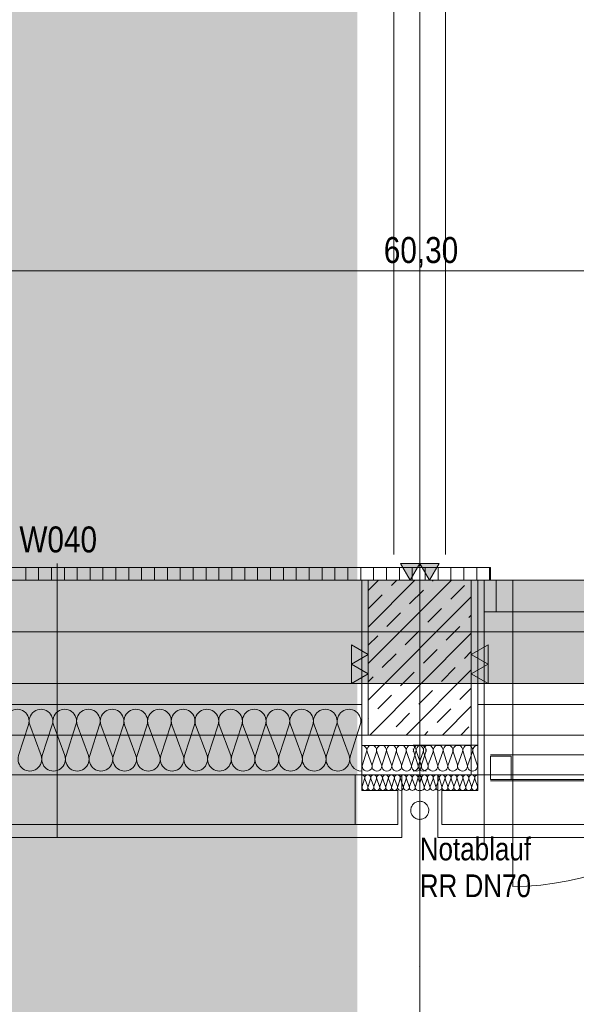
# Model space of a CAD drawing. Extents: x -720 to 300, y 62 to 1162.
# Tile 3 of 143: x -637 to -594, y 195 to 271. Entities that reach past the tile are written whole.
import ezdxf
from ezdxf.lldxf.tags import DXFTag

# ---------------------------------------------------------------- set-up
doc = ezdxf.new("R2010")
doc.units = 0
doc.layers.get('0').update_dxf_attribs({"lineweight": 13})
for name, color, linetype, lineweight, true_color in [('30 -33 Aussenwände- 2 nichttragend', 7, 'Continuous', 9, 0x003dff), ('30 -33 Aussenwände- 3 Aussenstützen', 7, 'Continuous', 50, 0x0000dd), ('30 -33 Aussenwände- 7 Fassade_ Elemente', 7, 'Continuous', 9, 0x00aacc), ('30 -34 Innenwände- 2 nichttragend', 7, 'Continuous', 18, 0xff7fe6), ('30 -35 Decken- 1 Konstruktion-Träger- Stahlbeton', 7, 'Continuous', 13, 0x33aa00), ('60- 61 allgemeine Ausstattung- 1 Möbel', 7, 'Continuous', 9, 0x00cccc), ('70 -72 Beschriftung- 1 Beschriftung allgemein', 7, 'Continuous', 9, 0xff6633), ('70 -72 Beschriftung- 2 Beschriftung Bauteile', 7, 'Continuous', 9, 0x9999ff), ('70 -76 Bemaßung- 2 Allgemein', 9, 'Continuous', 5, 0x808080), ('iwb_Layout BA_Markierung', 7, 'Continuous', 9, 0xbadcdc), ('iwb_Schraffur_Unterzug', 7, 'Continuous', 5, 0xffffcc)]:
    doc.layers.add(name, color=color, linetype=linetype, lineweight=lineweight, true_color=true_color)
for name, color, linetype, lineweight in [('40 -41 Abwasser_Wasser_Gas- 2 Wasser-1', 7, 'Continuous', 15), ('70 -71 Achsen- 1 Gebäudeachsen', 7, 'STRICHPUNKT2-A06G94018I', 18), ('70 -75 Raumstempel- 3 Wandstempel', 7, 'Continuous', 50)]:
    doc.layers.add(name, color=color, linetype=linetype, lineweight=lineweight)
doc.styles.get("Standard").update_dxf_attribs({"font": 'ARIALN.TTF'})
tags = doc.linetypes.add('fein_strichliert-A06G94028I', pattern=[4, 1, -2, 1]).pattern_tags.tags
tags[8:9] = [DXFTag(74, 4), DXFTag(75, 0), DXFTag(340, '0'), DXFTag(46, 0.0), DXFTag(50, 0.0), DXFTag(44, 0.0), DXFTag(45, 0.0)]
tags[6:7] = [DXFTag(74, 4), DXFTag(75, 0), DXFTag(340, '0'), DXFTag(46, 0.0), DXFTag(50, 0.0), DXFTag(44, 0.0), DXFTag(45, 0.0)]
tags[4:5] = [DXFTag(74, 4), DXFTag(75, 0), DXFTag(340, '0'), DXFTag(46, 0.0), DXFTag(50, 0.0), DXFTag(44, 0.0), DXFTag(45, 0.0)]
tags = doc.linetypes.add('STRICHPUNKT2-A06G94018I', pattern=[12.7, 6.35, -3.175, 0, -3.175]).pattern_tags.tags
tags[10:11] = [DXFTag(74, 4), DXFTag(75, 0), DXFTag(340, '0'), DXFTag(46, 0.0), DXFTag(50, 0.0), DXFTag(44, 0.0), DXFTag(45, 0.0)]
tags[8:9] = [DXFTag(74, 4), DXFTag(75, 0), DXFTag(340, '0'), DXFTag(46, 0.0), DXFTag(50, 0.0), DXFTag(44, 0.0), DXFTag(45, 0.0)]
tags[6:7] = [DXFTag(74, 4), DXFTag(75, 0), DXFTag(340, '0'), DXFTag(46, 0.0), DXFTag(50, 0.0), DXFTag(44, 0.0), DXFTag(45, 0.0)]
tags[4:5] = [DXFTag(74, 4), DXFTag(75, 0), DXFTag(340, '0'), DXFTag(46, 0.0), DXFTag(50, 0.0), DXFTag(44, 0.0), DXFTag(45, 0.0)]

# ---------------------------------------------------------------- blocks, each defined once
blk = doc.blocks.new('Polygon-A06G93ZT8I')
at = {"color": 0, "linetype": 'ByBlock', "lineweight": -2, "ltscale": 0.13}
blk.add_solid([(-611.222, 86.203), (-682.362, 86.014), (-611.055, 1083.814), (-682.362, 1083.814)], dxfattribs=at)
blk = doc.blocks.new('Referenz-A06G94038I')
at = {"layer": '30 -33 Aussenwände- 2 nichttragend', "color": 0, "linetype": 'fein_strichliert-A06G94028I', "lineweight": -2, "ltscale": 0.13}
blk.add_line((-682.362, 215.912), (-610.357, 215.912), dxfattribs=at)
at = {"layer": '30 -33 Aussenwände- 3 Aussenstützen', "color": 0, "lineweight": -2}
for p, q in [((-610.357, 227.112), (-609.557, 227.912)), ((-610.357, 224.283), (-606.728, 227.912)), ((-610.357, 221.455), (-603.9, 227.912)), ((-608.555, 227.5), (-608.143, 227.912)), ((-605.373, 227.853), (-605.314, 227.912)), ((-610.323, 225.732), (-609.262, 226.793)), ((-607.141, 226.086), (-606.08, 227.146)), ((-603.959, 226.439), (-602.898, 227.5)), ((-610.357, 218.626), (-602.357, 226.626)), ((-608.908, 224.318), (-607.848, 225.379)), ((-605.726, 224.671), (-604.666, 225.732)), ((-602.544, 225.025), (-602.357, 225.212)), ((-610.243, 215.912), (-602.357, 223.798)), ((-607.494, 222.904), (-606.433, 223.964)), ((-604.312, 223.257), (-603.251, 224.318)), ((-610.357, 222.869), (-609.615, 223.611)), ((-609.262, 221.136), (-608.201, 222.197)), ((-606.08, 221.49), (-605.019, 222.55)), ((-602.898, 221.843), (-602.357, 222.384)), ((-607.848, 219.722), (-606.787, 220.782)), ((-607.415, 215.912), (-602.357, 220.969)), ((-606.357, 218.912), (-606.357, 220.912)), ((-604.666, 220.075), (-603.605, 221.136)), ((-610.357, 220.04), (-609.969, 220.429)), ((-607.357, 219.912), (-605.357, 219.912)), ((-606.433, 218.308), (-605.373, 219.368)), ((-603.251, 218.661), (-602.357, 219.555)), ((-609.615, 217.954), (-608.555, 219.015)), ((-608.201, 216.54), (-607.141, 217.6)), ((-605.019, 216.893), (-603.959, 217.954)), ((-604.586, 215.912), (-602.357, 218.141)), ((-610.357, 217.212), (-610.323, 217.247)), ((-606, 215.912), (-605.726, 216.186)), ((-603.172, 215.912), (-602.544, 216.54))]:
    blk.add_line(p, q, dxfattribs=at)
at = {"layer": '30 -33 Aussenwände- 3 Aussenstützen', "color": 0, "linetype": 'Continuous', "lineweight": -2, "ltscale": 0.13}
for p, q in [((-610.357, 227.912), (-610.357, 215.912)), ((-602.357, 227.912), (-610.357, 227.912)), ((-602.357, 215.912), (-602.357, 227.912)), ((-610.357, 215.912), (-602.357, 215.912))]:
    blk.add_line(p, q, dxfattribs=at)
at = {"layer": '30 -33 Aussenwände- 7 Fassade_ Elemente', "color": 0, "linetype": 'Continuous', "lineweight": -2, "ltscale": 0.13}
for p, q in [((-682.362, 227.912), (-610.857, 227.912)), ((-610.857, 227.912), (-610.857, 212.812)), ((-602.357, 227.912), (-602.357, 212.812)), ((-600.437, 227.912), (-602.357, 227.912)), ((-601.857, 227.912), (-601.857, 212.812)), ((-458.857, 227.912), (-601.857, 227.912)), ((-601.357, 207.542), (-601.357, 227.912)), ((-600.437, 227.912), (-599.137, 227.912)), ((-600.437, 225.452), (-600.437, 227.912)), ((-599.137, 227.912), (-577.857, 227.912)), ((-599.137, 227.912), (-599.137, 225.452)), ((-601.357, 225.452), (-600.437, 225.452)), ((-601.357, 212.812), (-601.357, 225.452)), ((-599.137, 225.452), (-600.437, 225.452)), ((-577.857, 225.452), (-599.137, 225.452)), ((-606.357, 218.912), (-606.357, 220.912)), ((-605.357, 219.912), (-607.357, 219.912)), ((-610.857, 218.272), (-682.362, 218.272)), ((-610.857, 215.112), (-610.857, 218.272)), ((-601.857, 218.272), (-458.857, 218.272)), ((-601.857, 215.116), (-601.857, 218.272)), ((-637.484, 214.312), (-636.713, 216.712)), ((-636.623, 216.712), (-635.735, 214.312)), ((-635.645, 214.312), (-634.874, 216.712)), ((-634.784, 216.712), (-633.897, 214.312)), ((-633.807, 214.312), (-633.035, 216.712)), ((-632.945, 216.712), (-632.058, 214.312)), ((-631.968, 214.312), (-631.197, 216.712)), ((-631.107, 216.712), (-630.22, 214.312)), ((-630.13, 214.312), (-629.358, 216.712)), ((-629.268, 216.712), (-628.381, 214.312)), ((-628.291, 214.312), (-627.52, 216.712)), ((-627.43, 216.712), (-626.543, 214.312)), ((-626.453, 214.312), (-625.681, 216.712)), ((-625.591, 216.712), (-624.704, 214.312)), ((-624.614, 214.312), (-623.843, 216.712)), ((-623.753, 216.712), (-622.866, 214.312)), ((-622.776, 214.312), (-622.004, 216.712)), ((-621.914, 216.712), (-621.027, 214.312)), ((-620.937, 214.312), (-620.166, 216.712)), ((-620.076, 216.712), (-619.189, 214.312)), ((-619.099, 214.312), (-618.327, 216.712)), ((-618.237, 216.712), (-617.35, 214.312)), ((-617.26, 214.312), (-616.489, 216.712)), ((-616.399, 216.712), (-615.511, 214.312)), ((-615.421, 214.312), (-614.65, 216.712)), ((-614.56, 216.712), (-613.673, 214.312)), ((-613.583, 214.312), (-612.812, 216.712)), ((-612.722, 216.712), (-611.834, 214.312)), ((-611.744, 214.312), (-610.973, 216.712)), ((-605.857, 215.112), (-610.857, 215.112)), ((-610.488, 214.612), (-610.809, 213.612)), ((-610.081, 213.612), (-610.45, 214.612)), ((-609.722, 214.612), (-610.043, 213.612)), ((-609.315, 213.612), (-609.684, 214.612)), ((-608.956, 214.612), (-609.277, 213.612)), ((-608.548, 213.612), (-608.918, 214.612)), ((-608.19, 214.612), (-608.511, 213.612)), ((-607.782, 213.612), (-608.152, 214.612)), ((-607.424, 214.612), (-607.745, 213.612)), ((-607.016, 213.612), (-607.386, 214.612)), ((-606.658, 214.612), (-606.979, 213.612)), ((-606.857, 215.116), (-601.857, 215.116)), ((-606.823, 214.612), (-606.502, 213.612)), ((-606.25, 213.612), (-606.62, 214.612)), ((-606.464, 213.612), (-606.095, 214.612)), ((-605.891, 214.612), (-606.213, 213.612)), ((-606.057, 214.612), (-605.736, 213.612)), ((-605.698, 213.612), (-605.329, 214.612)), ((-605.291, 214.612), (-604.97, 213.612)), ((-604.932, 213.612), (-604.563, 214.612)), ((-604.525, 214.612), (-604.204, 213.612)), ((-604.166, 213.612), (-603.797, 214.612)), ((-603.759, 214.612), (-603.438, 213.612)), ((-603.4, 213.612), (-603.031, 214.612)), ((-602.993, 214.612), (-602.672, 213.612)), ((-602.634, 213.612), (-602.264, 214.612)), ((-602.227, 214.612), (-601.906, 213.612)), ((-600.857, 212.472), (-600.857, 214.272)), ((-600.857, 214.272), (-599.257, 214.272)), ((-599.257, 214.272), (-599.257, 212.472)), ((-682.362, 212.812), (-605.857, 212.812)), ((-611.357, 212.812), (-682.362, 212.812)), ((-611.357, 212.812), (-610.857, 212.812)), ((-611.357, 208.972), (-611.357, 212.812)), ((-611.357, 208.972), (-611.357, 212.812)), ((-610.857, 212.812), (-607.757, 212.812)), ((-610.857, 212.812), (-610.857, 211.612)), ((-610.636, 212.512), (-610.828, 211.912)), ((-610.391, 211.912), (-610.613, 212.512)), ((-610.176, 212.512), (-610.368, 211.912)), ((-609.931, 211.913), (-610.153, 212.512)), ((-609.716, 212.513), (-609.909, 211.913)), ((-609.472, 211.913), (-609.694, 212.513)), ((-609.257, 212.513), (-609.449, 211.913)), ((-609.012, 211.913), (-609.234, 212.513)), ((-608.797, 212.513), (-608.989, 211.913)), ((-608.552, 211.914), (-608.775, 212.513)), ((-608.337, 212.514), (-608.53, 211.914)), ((-608.093, 211.914), (-608.315, 212.514)), ((-607.878, 212.514), (-608.07, 211.914)), ((-607.633, 211.914), (-607.855, 212.514)), ((-607.757, 212.812), (-607.757, 207.972)), ((-607.418, 212.514), (-607.61, 211.914)), ((-607.173, 211.915), (-607.396, 212.514)), ((-606.958, 212.515), (-607.151, 211.915)), ((-606.714, 211.915), (-606.936, 212.515)), ((-454.357, 212.812), (-606.857, 212.812)), ((-606.499, 212.515), (-606.691, 211.915)), ((-606.476, 212.515), (-606.357, 212.193)), ((-606.238, 212.515), (-606.358, 212.193)), ((-606.216, 212.515), (-606.024, 211.915)), ((-606.001, 211.915), (-605.779, 212.515)), ((-605.756, 212.515), (-605.564, 211.915)), ((-605.541, 211.915), (-605.319, 212.514)), ((-605.297, 212.514), (-605.104, 211.914)), ((-605.082, 211.914), (-604.86, 212.514)), ((-601.857, 212.812), (-604.957, 212.812)), ((-604.957, 212.812), (-604.957, 207.972)), ((-604.837, 212.514), (-604.645, 211.914)), ((-604.622, 211.914), (-604.4, 212.514)), ((-604.377, 212.514), (-604.185, 211.914)), ((-604.163, 211.914), (-603.94, 212.513)), ((-603.918, 212.513), (-603.725, 211.913)), ((-603.703, 211.913), (-603.481, 212.513)), ((-603.458, 212.513), (-603.266, 211.913)), ((-603.243, 211.913), (-603.021, 212.513)), ((-602.998, 212.513), (-602.806, 211.913)), ((-602.784, 211.913), (-602.561, 212.512)), ((-602.539, 212.512), (-602.346, 211.912)), ((-602.357, 212.812), (-601.357, 212.812)), ((-602.324, 211.912), (-602.102, 212.512)), ((-602.079, 212.512), (-601.887, 211.912)), ((-601.857, 212.812), (-601.857, 211.612)), ((-601.357, 212.812), (-601.857, 212.812)), ((-601.357, 208.972), (-601.357, 212.812)), ((-601.357, 212.812), (-459.357, 212.812)), ((-601.357, 208.972), (-601.357, 212.812)), ((-599.257, 212.472), (-600.857, 212.472)), ((-610.857, 211.612), (-608.057, 211.612)), ((-608.057, 211.612), (-608.057, 208.972)), ((-601.857, 211.612), (-604.657, 211.612)), ((-604.657, 211.612), (-604.657, 208.972)), ((-682.362, 208.972), (-611.357, 208.972)), ((-608.057, 208.972), (-611.357, 208.972)), ((-604.657, 208.972), (-601.357, 208.972)), ((-459.357, 208.972), (-601.357, 208.972)), ((-607.757, 207.972), (-682.362, 207.972)), ((-604.957, 207.972), (-455.757, 207.972))]:
    blk.add_line(p, q, dxfattribs=at)
at = {"layer": '30 -33 Aussenwände- 7 Fassade_ Elemente', "color": 0, "linetype": 'fein_strichliert-A06G94028I', "lineweight": -2, "ltscale": 0.13}
for p, q in [((-599.137, 204.172), (-599.137, 225.452)), ((-600.857, 214.372), (-552.457, 214.372)), ((-600.857, 212.372), (-552.457, 212.372)), ((-599.257, 212.472), (-576.657, 212.472)), ((-552.457, 207.972), (-600.857, 207.972))]:
    blk.add_line(p, q, dxfattribs=at)
blk.add_ellipse((-599.137, 225.452), major_axis=(0, -21.28), ratio=1, start_param=0, end_param=1.570796, dxfattribs=at)
at = {"layer": '30 -33 Aussenwände- 7 Fassade_ Elemente', "color": 0, "linetype": 'Continuous', "lineweight": -2, "ltscale": 0.13}
for centre, major_axis, end_param in [((-637.587, 216.994), (0.874, -0.282), 3.765224), ((-635.748, 216.994), (0.874, -0.282), 3.765224), ((-633.91, 216.994), (0.874, -0.282), 3.765224), ((-632.071, 216.994), (0.874, -0.282), 3.765224), ((-630.233, 216.994), (0.874, -0.282), 3.765224), ((-628.394, 216.994), (0.874, -0.282), 3.765224), ((-626.556, 216.994), (0.874, -0.282), 3.765224), ((-624.717, 216.994), (0.874, -0.282), 3.765224), ((-622.879, 216.994), (0.874, -0.282), 3.765224), ((-621.04, 216.994), (0.874, -0.282), 3.765224), ((-619.201, 216.994), (0.874, -0.282), 3.765224), ((-617.363, 216.994), (0.874, -0.282), 3.765224), ((-615.524, 216.994), (0.874, -0.282), 3.765224), ((-613.686, 216.994), (0.874, -0.282), 3.765224), ((-611.847, 216.994), (0.874, -0.282), 3.765224), ((-610.852, 214.729), (0.364, -0.117), 1.896254), ((-610.086, 214.729), (0.364, -0.117), 3.764652), ((-609.32, 214.729), (0.364, -0.117), 3.764652), ((-608.554, 214.729), (0.364, -0.117), 3.764652), ((-607.788, 214.729), (0.364, -0.117), 3.764652), ((-607.788, 214.729), (-0.225, 0.31), 1.254884), ((-607.788, 214.729), (0.225, 0.31), 1.254884), ((-607.788, 214.729), (0.364, -0.117), 1.254884), ((-607.022, 214.729), (0.364, -0.117), 3.764652), ((-607.022, 214.729), (-0.225, 0.31), 1.254884), ((-607.022, 214.729), (0.225, 0.31), 1.254884), ((-606.459, 214.729), (-0.225, 0.31), 1.254884), ((-607.225, 214.729), (0.368, -0.106), 0.561694), ((-607.022, 214.729), (0.364, -0.117), 1.254884), ((-606.459, 214.729), (0.225, 0.31), 1.254884), ((-606.256, 214.729), (-0.225, 0.31), 1.254884), ((-606.256, 214.729), (0.225, 0.31), 1.254884), ((-606.459, 214.729), (0.364, -0.117), 1.254884), ((-605.693, 214.729), (0.364, -0.117), 3.764652), ((-605.693, 214.729), (-0.225, 0.31), 1.254884), ((-606.256, 214.729), (0.364, -0.117), 1.254884), ((-605.693, 214.729), (0.225, 0.31), 1.254884), ((-605.49, 214.729), (-0.368, 0.106), 0.561694), ((-605.693, 214.729), (0.364, -0.117), 1.254884), ((-604.927, 214.729), (0.364, -0.117), 3.764652), ((-604.927, 214.729), (-0.225, 0.31), 1.254884), ((-604.927, 214.729), (0.225, 0.31), 1.254884), ((-604.927, 214.729), (0.364, -0.117), 1.254884), ((-604.161, 214.729), (0.364, -0.117), 3.764652), ((-603.395, 214.729), (0.364, -0.117), 3.764652), ((-602.629, 214.729), (0.364, -0.117), 3.764652), ((-601.863, 214.729), (0.005, 0.383), 1.896254), ((-636.61, 214.031), (-0.874, 0.282), 3.764652), ((-634.771, 214.031), (-0.874, 0.282), 3.764652), ((-632.933, 214.031), (-0.874, 0.282), 3.764652), ((-631.094, 214.031), (-0.874, 0.282), 3.764652), ((-629.255, 214.031), (-0.874, 0.282), 3.764652), ((-627.417, 214.031), (-0.874, 0.282), 3.764652), ((-625.578, 214.031), (-0.874, 0.282), 3.764652), ((-623.74, 214.031), (-0.874, 0.282), 3.764652), ((-621.901, 214.031), (-0.874, 0.282), 3.764652), ((-620.063, 214.031), (-0.874, 0.282), 3.764652), ((-618.224, 214.031), (-0.874, 0.282), 3.764652), ((-616.386, 214.031), (-0.874, 0.282), 3.764652), ((-614.547, 214.031), (-0.874, 0.282), 3.764652), ((-612.709, 214.031), (-0.874, 0.282), 3.764652), ((-610.87, 214.031), (-0.874, 0.282), 1.896254), ((-610.445, 213.495), (-0.364, 0.117), 3.765224), ((-609.679, 213.495), (-0.364, 0.117), 3.765224), ((-608.913, 213.495), (-0.364, 0.117), 3.765224), ((-608.147, 213.495), (-0.364, 0.117), 3.765224), ((-607.381, 213.495), (-0.364, 0.117), 3.765224), ((-607.381, 213.495), (-0.364, 0.117), 1.255075), ((-607.381, 213.495), (-0.225, -0.31), 1.255075), ((-607.381, 213.495), (0.225, -0.31), 1.255075), ((-606.615, 213.495), (-0.364, 0.117), 1.255075), ((-606.615, 213.495), (-0.364, 0.117), 3.765224), ((-606.866, 213.495), (0.009, -0.383), 1.859564), ((-606.615, 213.495), (-0.225, -0.31), 1.255075), ((-606.1, 213.495), (-0.364, 0.117), 1.255075), ((-606.1, 213.495), (-0.364, 0.117), 3.765224), ((-606.615, 213.495), (0.225, -0.31), 1.255075), ((-606.1, 213.495), (-0.225, -0.31), 1.255075), ((-605.849, 213.495), (-0.364, 0.117), 1.859564), ((-606.1, 213.495), (0.225, -0.31), 1.255075), ((-605.334, 213.495), (-0.364, 0.117), 3.765224), ((-605.334, 213.495), (-0.364, 0.117), 1.255075), ((-605.334, 213.495), (-0.225, -0.31), 1.255075), ((-605.334, 213.495), (0.225, -0.31), 1.255075), ((-604.568, 213.495), (-0.364, 0.117), 3.765224), ((-603.802, 213.495), (-0.364, 0.117), 3.765224), ((-603.036, 213.495), (-0.364, 0.117), 3.765224), ((-602.27, 213.495), (-0.364, 0.117), 3.765224), ((-610.854, 212.582), (0.219, -0.07), 1.896254), ((-610.395, 212.583), (0.219, -0.07), 3.764652), ((-609.935, 212.583), (0.219, -0.07), 3.764652), ((-609.475, 212.583), (0.219, -0.07), 3.764652), ((-609.016, 212.584), (0.219, -0.07), 3.764652), ((-608.556, 212.584), (0.219, -0.07), 3.764652), ((-608.096, 212.584), (0.219, -0.07), 3.764652), ((-607.637, 212.585), (0.219, -0.07), 3.764652), ((-607.637, 212.585), (-0.135, 0.186), 1.254884), ((-607.637, 212.585), (0.135, 0.186), 1.254884), ((-607.637, 212.585), (0.219, -0.07), 1.254884), ((-607.177, 212.585), (0.219, -0.07), 3.764652), ((-607.177, 212.585), (-0.135, 0.186), 1.254884), ((-607.177, 212.585), (0.135, 0.186), 1.254884), ((-607.177, 212.585), (0.219, -0.07), 1.254884), ((-606.717, 212.585), (-0.135, 0.186), 1.254884), ((-606.717, 212.585), (0.135, 0.186), 1.254884), ((-606.717, 212.585), (0.219, -0.07), 1.254884), ((-606.258, 212.586), (-0.1, 0.207), 1.434048), ((-606.457, 212.586), (0.219, -0.071), 1.434048), ((-605.997, 212.585), (-0.135, 0.186), 1.254884), ((-605.997, 212.585), (0.135, 0.186), 1.254884), ((-605.997, 212.585), (0.219, -0.071), 1.254884), ((-605.538, 212.585), (0.219, -0.071), 3.764652), ((-605.538, 212.585), (-0.135, 0.186), 1.254884), ((-605.538, 212.585), (0.135, 0.186), 1.254884), ((-605.538, 212.585), (0.219, -0.071), 1.254884), ((-605.078, 212.585), (0.219, -0.071), 3.764652), ((-605.078, 212.585), (-0.135, 0.186), 1.254884), ((-605.078, 212.585), (0.135, 0.186), 1.254884), ((-605.078, 212.585), (0.219, -0.071), 1.254884), ((-604.618, 212.584), (0.219, -0.071), 3.764652), ((-604.159, 212.584), (0.219, -0.071), 3.764652), ((-603.699, 212.584), (0.219, -0.071), 3.764652), ((-603.239, 212.583), (0.219, -0.071), 3.764652), ((-602.78, 212.583), (0.219, -0.071), 3.764652), ((-602.32, 212.583), (0.219, -0.071), 3.764652), ((-601.861, 212.582), (0.003, 0.23), 1.896254), ((-610.609, 211.842), (-0.219, 0.07), 3.765224), ((-610.15, 211.842), (-0.219, 0.07), 3.765224), ((-609.69, 211.842), (-0.219, 0.07), 3.765224), ((-609.23, 211.843), (-0.219, 0.07), 3.765224), ((-608.771, 211.843), (-0.219, 0.07), 3.765224), ((-608.311, 211.843), (-0.219, 0.07), 3.765224), ((-607.851, 211.844), (-0.219, 0.07), 3.765224), ((-607.392, 211.844), (-0.219, 0.07), 3.765224), ((-607.392, 211.844), (-0.219, 0.07), 1.255075), ((-607.392, 211.844), (-0.135, -0.186), 1.255075), ((-607.392, 211.844), (0.135, -0.186), 1.255075), ((-606.932, 211.844), (-0.219, 0.07), 1.255075), ((-606.932, 211.844), (-0.219, 0.07), 3.765224), ((-606.932, 211.844), (-0.135, -0.186), 1.255075), ((-606.932, 211.844), (0.135, -0.186), 1.255075), ((-606.473, 211.845), (-0.219, 0.07), 2.411197), ((-606.242, 211.845), (-0.116, -0.198), 2.411197), ((-605.783, 211.844), (-0.219, 0.071), 3.765224), ((-605.783, 211.844), (-0.219, 0.071), 1.255075), ((-605.783, 211.844), (-0.135, -0.186), 1.255075), ((-605.783, 211.844), (0.135, -0.186), 1.255075), ((-605.323, 211.844), (-0.219, 0.071), 3.765224), ((-605.323, 211.844), (-0.219, 0.071), 1.255075), ((-605.323, 211.844), (-0.135, -0.186), 1.255075), ((-605.323, 211.844), (0.135, -0.186), 1.255075), ((-604.863, 211.844), (-0.219, 0.071), 3.765224), ((-604.404, 211.843), (-0.219, 0.071), 3.765224), ((-603.944, 211.843), (-0.219, 0.071), 3.765224), ((-603.484, 211.843), (-0.219, 0.071), 3.765224), ((-603.025, 211.842), (-0.219, 0.071), 3.765224), ((-602.565, 211.842), (-0.219, 0.071), 3.765224), ((-602.105, 211.842), (-0.219, 0.071), 3.765224)]:
    blk.add_ellipse(centre, major_axis=major_axis, ratio=1, start_param=0, end_param=end_param, dxfattribs=at)
at = {"layer": '30 -34 Innenwände- 2 nichttragend', "color": 0, "linetype": 'Continuous', "lineweight": -2, "ltscale": 0.13}
for p, q in [((-600.857, 228.912), (-682.362, 228.912)), ((-600.857, 227.912), (-600.857, 228.912)), ((-600.857, 227.912), (-682.362, 227.912))]:
    blk.add_line(p, q, dxfattribs=at)
at = {"layer": '30 -34 Innenwände- 2 nichttragend', "color": 0, "lineweight": -2}
for p, q in [((-600.857, 228.912), (-682.362, 228.912)), ((-636.937, 228.912), (-636.937, 227.912)), ((-635.937, 228.912), (-635.937, 227.912)), ((-634.937, 228.912), (-634.937, 227.912)), ((-633.937, 228.912), (-633.937, 227.912)), ((-632.937, 228.912), (-632.937, 227.912)), ((-631.937, 228.912), (-631.937, 227.912)), ((-630.937, 228.912), (-630.937, 227.912)), ((-629.937, 228.912), (-629.937, 227.912)), ((-628.937, 228.912), (-628.937, 227.912)), ((-627.937, 228.912), (-627.937, 227.912)), ((-626.937, 228.912), (-626.937, 227.912)), ((-625.937, 228.912), (-625.937, 227.912)), ((-624.937, 228.912), (-624.937, 227.912)), ((-623.937, 228.912), (-623.937, 227.912)), ((-622.937, 228.912), (-622.937, 227.912)), ((-621.937, 228.912), (-621.937, 227.912)), ((-620.937, 228.912), (-620.937, 227.912)), ((-619.937, 228.912), (-619.937, 227.912)), ((-618.937, 228.912), (-618.937, 227.912)), ((-617.937, 228.912), (-617.937, 227.912)), ((-616.937, 228.912), (-616.937, 227.912)), ((-615.937, 228.912), (-615.937, 227.912)), ((-614.937, 228.912), (-614.937, 227.912)), ((-613.937, 228.912), (-613.937, 227.912)), ((-612.937, 228.912), (-612.937, 227.912)), ((-611.937, 228.912), (-611.937, 227.912)), ((-610.937, 228.912), (-610.937, 227.912)), ((-609.937, 228.912), (-609.937, 227.912)), ((-608.937, 228.912), (-608.937, 227.912)), ((-607.937, 228.912), (-607.937, 227.912)), ((-606.937, 228.912), (-606.937, 227.912)), ((-605.937, 228.912), (-605.937, 227.912)), ((-604.937, 228.912), (-604.937, 227.912)), ((-603.937, 228.912), (-603.937, 227.912)), ((-602.937, 228.912), (-602.937, 227.912)), ((-601.937, 228.912), (-601.937, 227.912)), ((-600.937, 228.912), (-600.937, 227.912)), ((-600.857, 227.912), (-682.362, 227.912))]:
    blk.add_line(p, q, dxfattribs=at)
at = {"layer": '30 -35 Decken- 1 Konstruktion-Träger- Stahlbeton', "color": 0, "linetype": 'fein_strichliert-A06G94028I', "lineweight": -2, "ltscale": 0.13}
for p, q in [((-2.357, 223.912), (-682.362, 223.912)), ((-2.357, 215.912), (-682.362, 215.912))]:
    blk.add_line(p, q, dxfattribs=at)
at = {"layer": '40 -41 Abwasser_Wasser_Gas- 2 Wasser-1', "color": 0, "linetype": 'Continuous', "lineweight": -2, "ltscale": 0.13}
for p, q in [((-606.646, 210.71), (-606.582, 210.735)), ((-606.582, 210.735), (-606.516, 210.754)), ((-606.516, 210.754), (-606.449, 210.766)), ((-606.449, 210.766), (-606.38, 210.772)), ((-606.38, 210.772), (-606.312, 210.771)), ((-606.312, 210.771), (-606.243, 210.763)), ((-606.243, 210.763), (-606.176, 210.748)), ((-606.176, 210.748), (-606.111, 210.727)), ((-606.111, 210.727), (-606.048, 210.7)), ((-607.057, 210.049), (-607.056, 210.118)), ((-607.051, 209.981), (-607.057, 210.049)), ((-607.056, 210.118), (-607.048, 210.186)), ((-607.039, 209.913), (-607.051, 209.981)), ((-607.048, 210.186), (-607.034, 210.253)), ((-607.034, 210.253), (-607.013, 210.319)), ((-607.013, 210.319), (-606.985, 210.382)), ((-606.985, 210.382), (-606.952, 210.442)), ((-606.952, 210.442), (-606.913, 210.498)), ((-606.913, 210.498), (-606.868, 210.551)), ((-606.868, 210.551), (-606.819, 210.599)), ((-606.819, 210.599), (-606.765, 210.641)), ((-606.765, 210.641), (-606.707, 210.678)), ((-606.707, 210.678), (-606.646, 210.71)), ((-606.357, 210.072), (-606.357, 206.232)), ((-606.048, 210.7), (-605.988, 210.667)), ((-605.988, 210.667), (-605.931, 210.628)), ((-605.931, 210.628), (-605.879, 210.583)), ((-605.879, 210.583), (-605.831, 210.534)), ((-605.831, 210.534), (-605.788, 210.48)), ((-605.788, 210.48), (-605.751, 210.422)), ((-605.751, 210.422), (-605.72, 210.361)), ((-605.72, 210.361), (-605.695, 210.297)), ((-605.695, 210.297), (-605.676, 210.231)), ((-605.676, 210.231), (-605.663, 210.164)), ((-605.659, 210.026), (-605.667, 209.958)), ((-605.663, 210.164), (-605.658, 210.095)), ((-605.658, 210.095), (-605.659, 210.026)), ((-607.02, 209.847), (-607.039, 209.913)), ((-606.995, 209.783), (-607.02, 209.847)), ((-606.964, 209.722), (-606.995, 209.783)), ((-606.926, 209.665), (-606.964, 209.722)), ((-606.884, 209.611), (-606.926, 209.665)), ((-606.836, 209.561), (-606.884, 209.611)), ((-606.784, 209.517), (-606.836, 209.561)), ((-606.727, 209.478), (-606.784, 209.517)), ((-606.667, 209.444), (-606.727, 209.478)), ((-606.604, 209.417), (-606.667, 209.444)), ((-606.539, 209.396), (-606.604, 209.417)), ((-606.471, 209.382), (-606.539, 209.396)), ((-606.403, 209.374), (-606.471, 209.382)), ((-606.334, 209.373), (-606.403, 209.374)), ((-606.266, 209.378), (-606.334, 209.373)), ((-606.198, 209.391), (-606.266, 209.378)), ((-606.132, 209.409), (-606.198, 209.391)), ((-606.068, 209.435), (-606.132, 209.409)), ((-606.007, 209.466), (-606.068, 209.435)), ((-605.95, 209.503), (-606.007, 209.466)), ((-605.896, 209.546), (-605.95, 209.503)), ((-605.846, 209.594), (-605.896, 209.546)), ((-605.802, 209.646), (-605.846, 209.594)), ((-605.763, 209.703), (-605.802, 209.646)), ((-605.73, 209.763), (-605.763, 209.703)), ((-605.702, 209.826), (-605.73, 209.763)), ((-605.681, 209.891), (-605.702, 209.826)), ((-605.667, 209.958), (-605.681, 209.891))]:
    blk.add_line(p, q, dxfattribs=at)
at = {"layer": '60- 61 allgemeine Ausstattung- 1 Möbel', "color": 0, "linetype": 'Continuous', "lineweight": -2, "ltscale": 0.13}
for p, q in [((-608.357, 768.912), (-608.357, 229.912)), ((-604.357, 768.912), (-604.357, 229.912))]:
    blk.add_line(p, q, dxfattribs=at)
at = {"layer": '70 -71 Achsen- 1 Gebäudeachsen', "color": 0, "linetype": 'STRICHPUNKT2-A06G94018I', "lineweight": -2, "ltscale": 0.13}
for p, q in [((-606.357, 1084.852), (-606.357, 85.412)), ((-682.362, 219.912), (76.456, 219.912))]:
    blk.add_line(p, q, dxfattribs=at)
at = {"layer": '70 -72 Beschriftung- 1 Beschriftung allgemein', "color": 0, "linetype": 'Continuous', "lineweight": -2, "ltscale": 0.13}
for p, q in [((-606.357, 210.072), (-606.357, 197.884)), ((-606.357, 197.884), (-606.374, 197.947)), ((-606.374, 197.947), (-606.34, 197.947)), ((-606.34, 197.947), (-606.357, 197.884))]:
    blk.add_line(p, q, dxfattribs=at)
at = {"layer": '70 -72 Beschriftung- 1 Beschriftung allgemein', "color": 0, "lineweight": -2}
for points in [[(-606.357, 197.884), (-606.374, 197.947), (-606.357, 197.947)], [(-606.357, 197.884), (-606.357, 197.947), (-606.34, 197.947)]]:
    blk.add_solid(points, dxfattribs=at)
at = {"layer": '70 -72 Beschriftung- 2 Beschriftung Bauteile', "color": 0, "lineweight": -2}
for p, q in [((-607.857, 229.211), (-607.107, 227.912)), ((-606.357, 229.211), (-607.857, 229.211)), ((-607.107, 227.912), (-606.357, 229.211)), ((-606.357, 229.211), (-605.607, 227.912)), ((-604.857, 229.211), (-606.357, 229.211)), ((-605.607, 227.912), (-604.857, 229.211)), ((-610.357, 222.162), (-611.656, 222.912)), ((-611.656, 222.912), (-611.656, 221.412)), ((-602.357, 222.162), (-601.058, 222.912)), ((-601.058, 222.912), (-601.058, 221.412)), ((-611.656, 221.412), (-610.357, 222.162)), ((-601.058, 221.412), (-602.357, 222.162)), ((-610.357, 220.662), (-611.656, 221.412)), ((-611.656, 221.412), (-611.656, 219.912)), ((-611.656, 219.912), (-610.357, 220.662)), ((-602.357, 220.662), (-601.058, 221.412)), ((-601.058, 219.912), (-602.357, 220.662)), ((-601.058, 221.412), (-601.058, 219.912))]:
    blk.add_line(p, q, dxfattribs=at)
for points in [[(-607.107, 227.912), (-607.857, 229.211), (-607.107, 229.211)], [(-607.107, 227.912), (-607.107, 229.211), (-606.357, 229.211)], [(-605.607, 227.912), (-606.357, 229.211), (-605.607, 229.211)], [(-605.607, 227.912), (-605.607, 229.211), (-604.857, 229.211)], [(-611.656, 221.412), (-611.656, 222.912), (-610.357, 222.162)], [(-601.058, 221.412), (-602.357, 222.162), (-601.058, 222.912)], [(-611.656, 219.912), (-611.656, 221.412), (-610.357, 220.662)], [(-601.058, 219.912), (-602.357, 220.662), (-601.058, 221.412)]]:
    blk.add_solid(points, dxfattribs=at)
at = {"layer": '70 -75 Raumstempel- 3 Wandstempel', "color": 0, "linetype": 'Continuous', "lineweight": -2, "ltscale": 0.13}
blk.add_line((-634.482, 229.202), (-634.482, 207.972), dxfattribs=at)
at = {"layer": '70 -76 Bemaßung- 2 Allgemein', "color": 0, "linetype": 'Continuous', "lineweight": -2, "ltscale": 0.13}
blk.add_line((-4.416, 251.912), (-682.362, 251.912), dxfattribs=at)
at = {"layer": '70 -72 Beschriftung- 1 Beschriftung allgemein', "color": 0, "linetype": 'Continuous', "lineweight": -2, "ltscale": 0.13, "char_height": 1.76205, "attachment_point": 1}
for s, insert in [('{\\fArial Narrow;Notablauf}', (-606.357, 207.956)), ('{\\fArial Narrow;RR}', (-606.357, 205.104)), ('{\\fArial Narrow;DN70}', (-602.883, 205.104))]:
    blk.add_mtext(s, dxfattribs=dict(at, insert=insert))
at = {"layer": '70 -75 Raumstempel- 3 Wandstempel', "color": 0, "linetype": 'Continuous', "lineweight": -2, "ltscale": 0.13, "insert": (-637.424, 232.085), "char_height": 2.01377, "attachment_point": 1}
blk.add_mtext('{\\fArial Narrow;W040}', dxfattribs=at)
at = {"layer": '70 -76 Bemaßung- 2 Allgemein', "color": 0, "linetype": 'Continuous', "lineweight": -2, "ltscale": 0.13, "insert": (-609.148, 254.528), "char_height": 2.01377, "attachment_point": 1}
blk.add_mtext('{\\fArial Narrow;60,30}', dxfattribs=at)
blk = doc.blocks.new('Referenz-A06G94058I')
at = {"layer": 'iwb_Schraffur_Unterzug', "linetype": 'Continuous', "ltscale": 0.13}
for points in [[(-682.362, 227.912), (-2.356, 227.912), (-682.362, 225.659)], [(-682.362, 225.659), (-2.356, 227.912), (-2.356, 219.912)], [(-682.362, 225.659), (-2.356, 219.912), (-682.362, 222.165)], [(-682.362, 222.165), (-2.356, 219.912), (-682.362, 219.912)]]:
    blk.add_solid(points, dxfattribs=at)

msp = doc.modelspace()

# ---------------------------------------------------------------- block references
at = {"color": 8, "lineweight": 13, "ltscale": 0.13, "true_color": 0x808080}
msp.add_blockref('Referenz-A06G94038I', (0, 0), dxfattribs=at)
at = {"color": 8, "lineweight": 25, "ltscale": 0.25, "true_color": 0x808080}
msp.add_blockref('Referenz-A06G94058I', (0, 0), dxfattribs=at)
at = {"layer": 'iwb_Layout BA_Markierung', "ltscale": 0.13}
msp.add_blockref('Polygon-A06G93ZT8I', (0, 0), dxfattribs=at)

doc.saveas('drawing.dxf')
